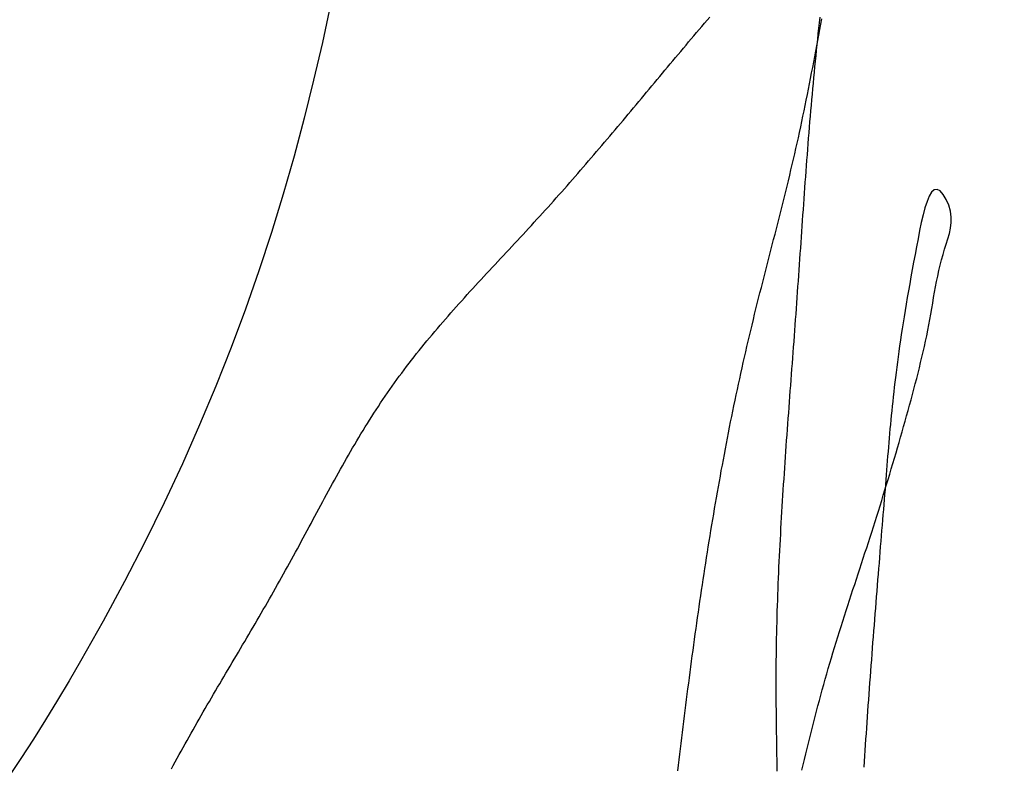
# Model space of a CAD drawing. Header units: millimetres. Extents: x 523431 to 527346, y -48565 to -47721.
# Tile 125 of 217: x 525746.85 to 525749.38, y -48541.67 to -48539.76. Entities that reach past the tile are written whole.
import ezdxf

# ---------------------------------------------------------------- set-up
doc = ezdxf.new("R2010")
doc.units = ezdxf.units.MM

# ---------------------------------------------------------------- blocks, each defined once
blk = doc.blocks.new('A$C0BD840A7')
at = {"color": 5, "start_tangent": (0.355599, 0.934638), "end_tangent": (0, -1)}
blk.add_spline([(4.6109, 9.5897), (3.9309, 10.3285), (3.4819, 9.5712), (2.3569, 2.7773), (1.0659, 1.7115), (-0.0007, 2.7212), (1.7395, 3.9553), (2.1043, 3.0016)], degree=3, dxfattribs=at)

msp = doc.modelspace()

# ---------------------------------------------------------------- linework, layer by layer
at = {"color": 174}
for p, q in [((525748.6198, -48539.7566), (525748.6267, -48539.7486)), ((525748.909, -48539.749), (525748.9075, -48539.7631)), ((525748.5994, -48539.7806), (525748.6062, -48539.7726)), ((525748.6062, -48539.7726), (525748.613, -48539.7646)), ((525748.613, -48539.7646), (525748.6198, -48539.7566)), ((525748.906, -48539.7773), (525748.9045, -48539.7914)), ((525748.9075, -48539.7631), (525748.906, -48539.7773)), ((525748.9091, -48539.7809), (525748.9116, -48539.767)), ((525748.9116, -48539.767), (525748.9142, -48539.753)), ((525748.579, -48539.8046), (525748.5858, -48539.7966)), ((525748.5858, -48539.7966), (525748.5926, -48539.7886)), ((525748.5926, -48539.7886), (525748.5994, -48539.7806)), ((525748.9045, -48539.7914), (525748.903, -48539.8056)), ((525748.9039, -48539.8088), (525748.9065, -48539.7948)), ((525748.9065, -48539.7948), (525748.9091, -48539.7809)), ((525748.552, -48539.8368), (525748.5587, -48539.8287)), ((525748.5587, -48539.8287), (525748.5655, -48539.8207)), ((525748.5655, -48539.8207), (525748.5723, -48539.8127)), ((525748.5723, -48539.8127), (525748.579, -48539.8046)), ((525748.8987, -48539.8366), (525748.9013, -48539.8227)), ((525748.9015, -48539.8197), (525748.9001, -48539.8339)), ((525748.9013, -48539.8227), (525748.9039, -48539.8088)), ((525748.903, -48539.8056), (525748.9015, -48539.8197)), ((525748.5317, -48539.8609), (525748.5385, -48539.8529)), ((525748.5385, -48539.8529), (525748.5452, -48539.8448)), ((525748.5452, -48539.8448), (525748.552, -48539.8368)), ((525748.8935, -48539.8644), (525748.8961, -48539.8505)), ((525748.8961, -48539.8505), (525748.8987, -48539.8366)), ((525748.8986, -48539.848), (525748.8972, -48539.8621)), ((525748.9001, -48539.8339), (525748.8986, -48539.848)), ((525748.5115, -48539.8851), (525748.5182, -48539.877)), ((525748.5182, -48539.877), (525748.525, -48539.869)), ((525748.525, -48539.869), (525748.5317, -48539.8609)), ((525748.8882, -48539.8923), (525748.8909, -48539.8784)), ((525748.8909, -48539.8784), (525748.8935, -48539.8644)), ((525748.8958, -48539.8763), (525748.8945, -48539.8904)), ((525748.8972, -48539.8621), (525748.8958, -48539.8763)), ((525748.4913, -48539.9093), (525748.498, -48539.9012)), ((525748.498, -48539.9012), (525748.5048, -48539.8932)), ((525748.5048, -48539.8932), (525748.5115, -48539.8851)), ((525748.8855, -48539.9062), (525748.8882, -48539.8923)), ((525748.8931, -48539.9046), (525748.8918, -48539.9187)), ((525748.8945, -48539.8904), (525748.8931, -48539.9046)), ((525748.4711, -48539.9335), (525748.4779, -48539.9254)), ((525748.4779, -48539.9254), (525748.4846, -48539.9174)), ((525748.4846, -48539.9174), (525748.4913, -48539.9093)), ((525748.8801, -48539.934), (525748.8828, -48539.9201)), ((525748.8828, -48539.9201), (525748.8855, -48539.9062)), ((525748.8918, -48539.9187), (525748.8905, -48539.9328)), ((525748.4509, -48539.9577), (525748.4577, -48539.9496)), ((525748.4577, -48539.9496), (525748.4644, -48539.9416)), ((525748.4644, -48539.9416), (525748.4711, -48539.9335)), ((525748.8745, -48539.9618), (525748.8773, -48539.9479)), ((525748.8773, -48539.9479), (525748.8801, -48539.934)), ((525748.8892, -48539.947), (525748.888, -48539.9611)), ((525748.8905, -48539.9328), (525748.8892, -48539.947)), ((525748.4307, -48539.9819), (525748.4375, -48539.9738)), ((525748.4375, -48539.9738), (525748.4442, -48539.9658)), ((525748.4442, -48539.9658), (525748.4509, -48539.9577)), ((525748.8689, -48539.9895), (525748.8717, -48539.9756)), ((525748.8717, -48539.9756), (525748.8745, -48539.9618)), ((525748.8867, -48539.9752), (525748.8855, -48539.9893)), ((525748.888, -48539.9611), (525748.8867, -48539.9752)), ((525748.4105, -48540.0061), (525748.4172, -48539.998)), ((525748.4172, -48539.998), (525748.424, -48539.99)), ((525748.424, -48539.99), (525748.4307, -48539.9819)), ((525748.8631, -48540.0172), (525748.866, -48540.0034)), ((525748.866, -48540.0034), (525748.8689, -48539.9895)), ((525748.8843, -48540.0035), (525748.8831, -48540.0176)), ((525748.8855, -48539.9893), (525748.8843, -48540.0035)), ((525748.3834, -48540.0383), (525748.3902, -48540.0302)), ((525748.3902, -48540.0302), (525748.397, -48540.0222)), ((525748.397, -48540.0222), (525748.4037, -48540.0141)), ((525748.4037, -48540.0141), (525748.4105, -48540.0061)), ((525748.8572, -48540.0449), (525748.8601, -48540.0311)), ((525748.8601, -48540.0311), (525748.8631, -48540.0172)), ((525748.8831, -48540.0176), (525748.882, -48540.0317)), ((525748.3631, -48540.0624), (525748.3699, -48540.0544)), ((525748.3699, -48540.0544), (525748.3767, -48540.0463)), ((525748.3767, -48540.0463), (525748.3834, -48540.0383)), ((525748.8541, -48540.0587), (525748.8572, -48540.0449)), ((525748.8808, -48540.0459), (525748.8797, -48540.06)), ((525748.882, -48540.0317), (525748.8808, -48540.0459)), ((525748.3427, -48540.0864), (525748.3495, -48540.0784)), ((525748.3495, -48540.0784), (525748.3563, -48540.0704)), ((525748.3563, -48540.0704), (525748.3631, -48540.0624)), ((525748.848, -48540.0864), (525748.8511, -48540.0726)), ((525748.8511, -48540.0726), (525748.8541, -48540.0587)), ((525748.8786, -48540.0741), (525748.8775, -48540.0882)), ((525748.8797, -48540.06), (525748.8786, -48540.0741)), ((525748.3222, -48540.1104), (525748.329, -48540.1024)), ((525748.329, -48540.1024), (525748.3359, -48540.0944)), ((525748.3359, -48540.0944), (525748.3427, -48540.0864)), ((525748.8416, -48540.114), (525748.8448, -48540.1002)), ((525748.8448, -48540.1002), (525748.848, -48540.0864)), ((525748.8764, -48540.1023), (525748.8753, -48540.1165)), ((525748.8775, -48540.0882), (525748.8764, -48540.1023)), ((525748.3016, -48540.1344), (525748.3085, -48540.1264)), ((525748.3085, -48540.1264), (525748.3153, -48540.1184)), ((525748.3153, -48540.1184), (525748.3222, -48540.1104)), ((525748.8351, -48540.1415), (525748.8384, -48540.1277)), ((525748.8384, -48540.1277), (525748.8416, -48540.114)), ((525748.8742, -48540.1306), (525748.8732, -48540.1447)), ((525748.8753, -48540.1165), (525748.8742, -48540.1306)), ((525748.2809, -48540.1582), (525748.2878, -48540.1503)), ((525748.2878, -48540.1503), (525748.2947, -48540.1423)), ((525748.2947, -48540.1423), (525748.3016, -48540.1344)), ((525748.8285, -48540.1691), (525748.8318, -48540.1553)), ((525748.8318, -48540.1553), (525748.8351, -48540.1415)), ((525748.8732, -48540.1447), (525748.8721, -48540.1588)), ((525748.2531, -48540.1899), (525748.2601, -48540.182)), ((525748.2601, -48540.182), (525748.267, -48540.1741)), ((525748.267, -48540.1741), (525748.274, -48540.1662)), ((525748.274, -48540.1662), (525748.2809, -48540.1582)), ((525748.8218, -48540.1966), (525748.8252, -48540.1828)), ((525748.8252, -48540.1828), (525748.8285, -48540.1691)), ((525748.8711, -48540.1729), (525748.8701, -48540.187)), ((525748.8721, -48540.1588), (525748.8711, -48540.1729)), ((525748.2321, -48540.2135), (525748.2391, -48540.2057)), ((525748.2391, -48540.2057), (525748.2461, -48540.1978)), ((525748.2461, -48540.1978), (525748.2531, -48540.1899)), ((525748.8184, -48540.2103), (525748.8218, -48540.1966)), ((525748.8691, -48540.2012), (525748.8681, -48540.2153)), ((525748.8701, -48540.187), (525748.8691, -48540.2012)), ((525749.1964, -48540.1988), (525749.1903, -48540.2088)), ((525749.2031, -48540.1928), (525749.1964, -48540.1988)), ((525749.2103, -48540.1915), (525749.2031, -48540.1928)), ((525749.2181, -48540.1954), (525749.2103, -48540.1915)), ((525749.2262, -48540.2046), (525749.2181, -48540.1954)), ((525749.234, -48540.2174), (525749.2262, -48540.2046)), ((525748.211, -48540.2371), (525748.218, -48540.2292)), ((525748.218, -48540.2292), (525748.2251, -48540.2214)), ((525748.2251, -48540.2214), (525748.2321, -48540.2135)), ((525748.8115, -48540.2378), (525748.815, -48540.2241)), ((525748.815, -48540.2241), (525748.8184, -48540.2103)), ((525748.8671, -48540.2294), (525748.8661, -48540.2435)), ((525748.8681, -48540.2153), (525748.8671, -48540.2294)), ((525749.1846, -48540.2222), (525749.1794, -48540.2384)), ((525749.1903, -48540.2088), (525749.1846, -48540.2222)), ((525749.2405, -48540.2322), (525749.234, -48540.2174)), ((525749.2449, -48540.2475), (525749.2405, -48540.2322)), ((525748.1897, -48540.2605), (525748.1968, -48540.2527)), ((525748.1968, -48540.2527), (525748.2039, -48540.2449)), ((525748.2039, -48540.2449), (525748.211, -48540.2371)), ((525748.8046, -48540.2653), (525748.8081, -48540.2515)), ((525748.8081, -48540.2515), (525748.8115, -48540.2378)), ((525748.8651, -48540.2576), (525748.8641, -48540.2717)), ((525748.8661, -48540.2435), (525748.8651, -48540.2576)), ((525749.1745, -48540.2568), (525749.1699, -48540.2766)), ((525749.1794, -48540.2384), (525749.1745, -48540.2568)), ((525749.2469, -48540.2624), (525749.2449, -48540.2475)), ((525748.1611, -48540.2916), (525748.1683, -48540.2838)), ((525748.1683, -48540.2838), (525748.1754, -48540.276)), ((525748.1754, -48540.276), (525748.1826, -48540.2683)), ((525748.1826, -48540.2683), (525748.1897, -48540.2605)), ((525748.7976, -48540.2927), (525748.8011, -48540.279)), ((525748.8011, -48540.279), (525748.8046, -48540.2653)), ((525748.8641, -48540.2717), (525748.8631, -48540.2858)), ((525749.1699, -48540.2766), (525749.1656, -48540.2973)), ((525749.2452, -48540.2909), (525749.2469, -48540.2768)), ((525749.2469, -48540.2768), (525749.2469, -48540.2624)), ((525748.1396, -48540.3148), (525748.1468, -48540.3071)), ((525748.1468, -48540.3071), (525748.154, -48540.2993)), ((525748.154, -48540.2993), (525748.1611, -48540.2916)), ((525748.7906, -48540.3202), (525748.7941, -48540.3064)), ((525748.7941, -48540.3064), (525748.7976, -48540.2927)), ((525748.8621, -48540.3), (525748.8611, -48540.3141)), ((525748.8631, -48540.2858), (525748.8621, -48540.3)), ((525749.1656, -48540.2973), (525749.1615, -48540.3183)), ((525749.2384, -48540.3183), (525749.2422, -48540.3047)), ((525749.2422, -48540.3047), (525749.2452, -48540.2909)), ((525748.118, -48540.338), (525748.1252, -48540.3303)), ((525748.1252, -48540.3303), (525748.1324, -48540.3225)), ((525748.1324, -48540.3225), (525748.1396, -48540.3148)), ((525748.7836, -48540.3476), (525748.7871, -48540.3339)), ((525748.7871, -48540.3339), (525748.7906, -48540.3202)), ((525748.8602, -48540.3282), (525748.8592, -48540.3423)), ((525748.8611, -48540.3141), (525748.8602, -48540.3282)), ((525749.1615, -48540.3183), (525749.1576, -48540.3388)), ((525749.2298, -48540.3454), (525749.2341, -48540.3319)), ((525749.2341, -48540.3319), (525749.2384, -48540.3183)), ((525748.0964, -48540.3611), (525748.1036, -48540.3534)), ((525748.1036, -48540.3534), (525748.1108, -48540.3457)), ((525748.1108, -48540.3457), (525748.118, -48540.338)), ((525748.78, -48540.3613), (525748.7836, -48540.3476)), ((525748.8582, -48540.3564), (525748.8572, -48540.3705)), ((525748.8592, -48540.3423), (525748.8582, -48540.3564)), ((525749.1538, -48540.3589), (525749.1502, -48540.3785)), ((525749.1576, -48540.3388), (525749.1538, -48540.3589)), ((525749.2219, -48540.3726), (525749.2257, -48540.359)), ((525749.2257, -48540.359), (525749.2298, -48540.3454)), ((525748.0676, -48540.3921), (525748.0748, -48540.3843)), ((525748.0748, -48540.3843), (525748.082, -48540.3766)), ((525748.082, -48540.3766), (525748.0892, -48540.3689)), ((525748.0892, -48540.3689), (525748.0964, -48540.3611)), ((525748.773, -48540.3888), (525748.7765, -48540.375)), ((525748.7765, -48540.375), (525748.78, -48540.3613)), ((525748.8563, -48540.3846), (525748.8553, -48540.3987)), ((525748.8572, -48540.3705), (525748.8563, -48540.3846)), ((525749.1502, -48540.3785), (525749.1467, -48540.3975)), ((525749.2185, -48540.3863), (525749.2219, -48540.3726)), ((525748.0461, -48540.4153), (525748.0533, -48540.4075)), ((525748.0533, -48540.4075), (525748.0604, -48540.3998)), ((525748.0604, -48540.3998), (525748.0676, -48540.3921)), ((525748.766, -48540.4162), (525748.7695, -48540.4025)), ((525748.7695, -48540.4025), (525748.773, -48540.3888)), ((525748.8553, -48540.3987), (525748.8543, -48540.4128)), ((525749.1467, -48540.3975), (525749.1433, -48540.4161)), ((525749.2122, -48540.414), (525749.2152, -48540.4001)), ((525749.2152, -48540.4001), (525749.2185, -48540.3863)), ((525748.0247, -48540.4386), (525748.0318, -48540.4308)), ((525748.0318, -48540.4308), (525748.0389, -48540.423)), ((525748.0389, -48540.423), (525748.0461, -48540.4153)), ((525748.759, -48540.4437), (525748.7625, -48540.4299)), ((525748.7625, -48540.4299), (525748.766, -48540.4162)), ((525748.8533, -48540.427), (525748.8523, -48540.4411)), ((525748.8543, -48540.4128), (525748.8533, -48540.427)), ((525749.1401, -48540.4342), (525749.137, -48540.4519)), ((525749.1433, -48540.4161), (525749.1401, -48540.4342)), ((525749.2067, -48540.4417), (525749.2094, -48540.4278)), ((525749.2094, -48540.4278), (525749.2122, -48540.414)), ((525748.0034, -48540.4619), (525748.0105, -48540.4541)), ((525748.0105, -48540.4541), (525748.0176, -48540.4463)), ((525748.0176, -48540.4463), (525748.0247, -48540.4386)), ((525748.7521, -48540.4711), (525748.7555, -48540.4574)), ((525748.7555, -48540.4574), (525748.759, -48540.4437)), ((525748.8513, -48540.4552), (525748.8503, -48540.4693)), ((525748.8523, -48540.4411), (525748.8513, -48540.4552)), ((525749.137, -48540.4519), (525749.134, -48540.4692)), ((525749.2017, -48540.4696), (525749.2042, -48540.4557)), ((525749.2042, -48540.4557), (525749.2067, -48540.4417)), ((525747.9752, -48540.4933), (525747.9822, -48540.4854)), ((525747.9822, -48540.4854), (525747.9893, -48540.4776)), ((525747.9893, -48540.4776), (525747.9963, -48540.4697)), ((525747.9963, -48540.4697), (525748.0034, -48540.4619)), ((525748.7452, -48540.4986), (525748.7486, -48540.4849)), ((525748.7486, -48540.4849), (525748.7521, -48540.4711)), ((525748.8493, -48540.4834), (525748.8483, -48540.4975)), ((525748.8503, -48540.4693), (525748.8493, -48540.4834)), ((525749.1312, -48540.486), (525749.1284, -48540.5024)), ((525749.134, -48540.4692), (525749.1312, -48540.486)), ((525749.1968, -48540.4976), (525749.1992, -48540.4836)), ((525749.1992, -48540.4836), (525749.2017, -48540.4696)), ((525747.9543, -48540.5169), (525747.9613, -48540.509)), ((525747.9613, -48540.509), (525747.9682, -48540.5011)), ((525747.9682, -48540.5011), (525747.9752, -48540.4933)), ((525748.7418, -48540.5124), (525748.7452, -48540.4986)), ((525748.8473, -48540.5117), (525748.8463, -48540.5258)), ((525748.8483, -48540.4975), (525748.8473, -48540.5117)), ((525749.1284, -48540.5024), (525749.1258, -48540.5185)), ((525749.1919, -48540.5255), (525749.1944, -48540.5116)), ((525749.1944, -48540.5116), (525749.1968, -48540.4976)), ((525747.9337, -48540.5407), (525747.9405, -48540.5328)), ((525747.9405, -48540.5328), (525747.9474, -48540.5248)), ((525747.9474, -48540.5248), (525747.9543, -48540.5169)), ((525748.7351, -48540.5399), (525748.7385, -48540.5261)), ((525748.7385, -48540.5261), (525748.7418, -48540.5124)), ((525748.8463, -48540.5258), (525748.8452, -48540.5399)), ((525749.1233, -48540.5342), (525749.1209, -48540.5495)), ((525749.1258, -48540.5185), (525749.1233, -48540.5342)), ((525749.1893, -48540.5395), (525749.1919, -48540.5255)), ((525747.9133, -48540.5648), (525747.9201, -48540.5567)), ((525747.9201, -48540.5567), (525747.9269, -48540.5487)), ((525747.9269, -48540.5487), (525747.9337, -48540.5407)), ((525748.7285, -48540.5674), (525748.7318, -48540.5536)), ((525748.7318, -48540.5536), (525748.7351, -48540.5399)), ((525748.8442, -48540.554), (525748.8432, -48540.5681)), ((525748.8452, -48540.5399), (525748.8442, -48540.554)), ((525749.1209, -48540.5495), (525749.1186, -48540.5645)), ((525749.1838, -48540.5673), (525749.1866, -48540.5534)), ((525749.1866, -48540.5534), (525749.1893, -48540.5395)), ((525747.8932, -48540.589), (525747.8999, -48540.5809)), ((525747.8999, -48540.5809), (525747.9066, -48540.5728)), ((525747.9066, -48540.5728), (525747.9133, -48540.5648)), ((525748.7221, -48540.595), (525748.7253, -48540.5812)), ((525748.7253, -48540.5812), (525748.7285, -48540.5674)), ((525748.8421, -48540.5822), (525748.841, -48540.5964)), ((525748.8432, -48540.5681), (525748.8421, -48540.5822)), ((525749.1164, -48540.5792), (525749.1143, -48540.5936)), ((525749.1186, -48540.5645), (525749.1164, -48540.5792)), ((525749.1778, -48540.595), (525749.1808, -48540.5811)), ((525749.1808, -48540.5811), (525749.1838, -48540.5673)), ((525747.8735, -48540.6134), (525747.88, -48540.6053)), ((525747.88, -48540.6053), (525747.8866, -48540.5971)), ((525747.8866, -48540.5971), (525747.8932, -48540.589)), ((525748.7157, -48540.6226), (525748.7189, -48540.6088)), ((525748.7189, -48540.6088), (525748.7221, -48540.595)), ((525748.84, -48540.6105), (525748.8389, -48540.6246)), ((525748.841, -48540.5964), (525748.84, -48540.6105)), ((525749.1123, -48540.6077), (525749.1104, -48540.6215)), ((525749.1143, -48540.5936), (525749.1123, -48540.6077)), ((525749.1716, -48540.6226), (525749.1747, -48540.6088)), ((525749.1747, -48540.6088), (525749.1778, -48540.595)), ((525747.8477, -48540.6465), (525747.8541, -48540.6382)), ((525747.8541, -48540.6382), (525747.8605, -48540.6299)), ((525747.8605, -48540.6299), (525747.867, -48540.6217)), ((525747.867, -48540.6217), (525747.8735, -48540.6134)), ((525748.7095, -48540.6502), (525748.7126, -48540.6364)), ((525748.7126, -48540.6364), (525748.7157, -48540.6226)), ((525748.8389, -48540.6246), (525748.8379, -48540.6387)), ((525749.1086, -48540.6351), (525749.1068, -48540.6484)), ((525749.1104, -48540.6215), (525749.1086, -48540.6351)), ((525749.165, -48540.6501), (525749.1683, -48540.6364)), ((525749.1683, -48540.6364), (525749.1716, -48540.6226)), ((525747.8289, -48540.6716), (525747.8351, -48540.6632)), ((525747.8351, -48540.6632), (525747.8414, -48540.6548)), ((525747.8414, -48540.6548), (525747.8477, -48540.6465)), ((525748.7065, -48540.6641), (525748.7095, -48540.6502)), ((525748.8368, -48540.6529), (525748.8357, -48540.667)), ((525748.8379, -48540.6387), (525748.8368, -48540.6529)), ((525749.1051, -48540.6615), (525749.1035, -48540.6744)), ((525749.1068, -48540.6484), (525749.1051, -48540.6615)), ((525749.1615, -48540.6639), (525749.165, -48540.6501)), ((525747.8105, -48540.697), (525747.8166, -48540.6885)), ((525747.8166, -48540.6885), (525747.8227, -48540.68)), ((525747.8227, -48540.68), (525747.8289, -48540.6716)), ((525748.7004, -48540.6917), (525748.7034, -48540.6779)), ((525748.7034, -48540.6779), (525748.7065, -48540.6641)), ((525748.8347, -48540.6811), (525748.8336, -48540.6952)), ((525748.8357, -48540.667), (525748.8347, -48540.6811)), ((525749.102, -48540.6871), (525749.1005, -48540.6997)), ((525749.1035, -48540.6744), (525749.102, -48540.6871)), ((525749.1545, -48540.6913), (525749.1581, -48540.6776)), ((525749.1581, -48540.6776), (525749.1615, -48540.6639)), ((525747.7926, -48540.7228), (525747.7985, -48540.7142)), ((525747.7985, -48540.7142), (525747.8045, -48540.7056)), ((525747.8045, -48540.7056), (525747.8105, -48540.697)), ((525748.6945, -48540.7194), (525748.6975, -48540.7056)), ((525748.6975, -48540.7056), (525748.7004, -48540.6917)), ((525748.8326, -48540.7094), (525748.8315, -48540.7235)), ((525748.8336, -48540.6952), (525748.8326, -48540.7094)), ((525749.0991, -48540.712), (525749.0977, -48540.7242)), ((525749.1005, -48540.6997), (525749.0991, -48540.712)), ((525749.1473, -48540.7187), (525749.1509, -48540.705)), ((525749.1509, -48540.705), (525749.1545, -48540.6913)), ((525747.7809, -48540.7401), (525747.7867, -48540.7314)), ((525747.7867, -48540.7314), (525747.7926, -48540.7228)), ((525748.6887, -48540.7472), (525748.6916, -48540.7333)), ((525748.6916, -48540.7333), (525748.6945, -48540.7194)), ((525748.8305, -48540.7376), (525748.8294, -48540.7517)), ((525748.8315, -48540.7235), (525748.8305, -48540.7376)), ((525749.0964, -48540.7363), (525749.0952, -48540.7483)), ((525749.0977, -48540.7242), (525749.0964, -48540.7363)), ((525749.1399, -48540.7461), (525749.1436, -48540.7324)), ((525749.1436, -48540.7324), (525749.1473, -48540.7187)), ((525747.7637, -48540.7664), (525747.7694, -48540.7576)), ((525747.7694, -48540.7576), (525747.7751, -48540.7489)), ((525747.7751, -48540.7489), (525747.7809, -48540.7401)), ((525748.683, -48540.7749), (525748.6859, -48540.761)), ((525748.6859, -48540.761), (525748.6887, -48540.7472)), ((525748.8294, -48540.7517), (525748.8284, -48540.7659)), ((525749.094, -48540.7602), (525749.0928, -48540.772)), ((525749.0952, -48540.7483), (525749.094, -48540.7602)), ((525749.1323, -48540.7734), (525749.1361, -48540.7597)), ((525749.1361, -48540.7597), (525749.1399, -48540.7461)), ((525747.7469, -48540.793), (525747.7525, -48540.7841)), ((525747.7525, -48540.7841), (525747.7581, -48540.7752)), ((525747.7581, -48540.7752), (525747.7637, -48540.7664)), ((525748.6775, -48540.8027), (525748.6802, -48540.7888)), ((525748.6802, -48540.7888), (525748.683, -48540.7749)), ((525748.8273, -48540.78), (525748.8263, -48540.7941)), ((525748.8284, -48540.7659), (525748.8273, -48540.78)), ((525749.0917, -48540.7837), (525749.0906, -48540.7954)), ((525749.0928, -48540.772), (525749.0917, -48540.7837)), ((525749.1246, -48540.8006), (525749.1284, -48540.787)), ((525749.1284, -48540.787), (525749.1323, -48540.7734)), ((525747.7305, -48540.8198), (525747.7359, -48540.8108)), ((525747.7359, -48540.8108), (525747.7414, -48540.8019)), ((525747.7414, -48540.8019), (525747.7469, -48540.793)), ((525748.6747, -48540.8166), (525748.6775, -48540.8027)), ((525748.8252, -48540.8083), (525748.8242, -48540.8224)), ((525748.8263, -48540.7941), (525748.8252, -48540.8083)), ((525749.0895, -48540.807), (525749.0885, -48540.8186)), ((525749.0906, -48540.7954), (525749.0895, -48540.807)), ((525749.1168, -48540.8279), (525749.1207, -48540.8143)), ((525749.1207, -48540.8143), (525749.1246, -48540.8006)), ((525747.7144, -48540.8468), (525747.7197, -48540.8378)), ((525747.7197, -48540.8378), (525747.7251, -48540.8288)), ((525747.7251, -48540.8288), (525747.7305, -48540.8198)), ((525748.6693, -48540.8444), (525748.672, -48540.8305)), ((525748.672, -48540.8305), (525748.6747, -48540.8166)), ((525748.8232, -48540.8365), (525748.8222, -48540.8506)), ((525748.8242, -48540.8224), (525748.8232, -48540.8365)), ((525749.0875, -48540.8303), (525749.0865, -48540.8419)), ((525749.0885, -48540.8186), (525749.0875, -48540.8303)), ((525749.1129, -48540.8415), (525749.1168, -48540.8279)), ((525747.6985, -48540.874), (525747.7037, -48540.8649)), ((525747.7037, -48540.8649), (525747.709, -48540.8559)), ((525747.709, -48540.8559), (525747.7144, -48540.8468)), ((525748.664, -48540.8722), (525748.6666, -48540.8583)), ((525748.6666, -48540.8583), (525748.6693, -48540.8444)), ((525748.8212, -48540.8648), (525748.8202, -48540.8789)), ((525748.8222, -48540.8506), (525748.8212, -48540.8648)), ((525749.0845, -48540.8653), (525749.0835, -48540.877)), ((525749.0855, -48540.8536), (525749.0845, -48540.8653)), ((525749.0865, -48540.8419), (525749.0855, -48540.8536)), ((525749.105, -48540.8687), (525749.1089, -48540.8551)), ((525749.1089, -48540.8551), (525749.1129, -48540.8415)), ((525747.688, -48540.8923), (525747.6933, -48540.8832)), ((525747.6933, -48540.8832), (525747.6985, -48540.874)), ((525748.6588, -48540.9001), (525748.6614, -48540.8861)), ((525748.6614, -48540.8861), (525748.664, -48540.8722)), ((525748.8202, -48540.8789), (525748.8192, -48540.8931)), ((525749.0826, -48540.8889), (525749.0816, -48540.9008)), ((525749.0835, -48540.877), (525749.0826, -48540.8889)), ((525749.097, -48540.8959), (525749.101, -48540.8823)), ((525749.101, -48540.8823), (525749.105, -48540.8687)), ((525747.6726, -48540.9198), (525747.6777, -48540.9106)), ((525747.6777, -48540.9106), (525747.6829, -48540.9014)), ((525747.6829, -48540.9014), (525747.688, -48540.8923)), ((525748.6537, -48540.9279), (525748.6562, -48540.914)), ((525748.6562, -48540.914), (525748.6588, -48540.9001)), ((525748.8183, -48540.9072), (525748.8173, -48540.9213)), ((525748.8192, -48540.8931), (525748.8183, -48540.9072)), ((525749.0807, -48540.9128), (525749.0797, -48540.925)), ((525749.0816, -48540.9008), (525749.0807, -48540.9128)), ((525749.0889, -48540.923), (525749.0929, -48540.9094)), ((525749.0929, -48540.9094), (525749.097, -48540.8959)), ((525747.6573, -48540.9474), (525747.6624, -48540.9382)), ((525747.6624, -48540.9382), (525747.6675, -48540.929)), ((525747.6675, -48540.929), (525747.6726, -48540.9198)), ((525748.6487, -48540.9558), (525748.6512, -48540.9419)), ((525748.6512, -48540.9419), (525748.6537, -48540.9279)), ((525748.8164, -48540.9355), (525748.8154, -48540.9496)), ((525748.8173, -48540.9213), (525748.8164, -48540.9355)), ((525749.0787, -48540.9373), (525749.0777, -48540.9497)), ((525749.0797, -48540.925), (525749.0787, -48540.9373)), ((525749.0807, -48540.9501), (525749.0848, -48540.9366)), ((525749.0848, -48540.9366), (525749.0889, -48540.923)), ((525747.6421, -48540.9752), (525747.6471, -48540.9659)), ((525747.6471, -48540.9659), (525747.6522, -48540.9567)), ((525747.6522, -48540.9567), (525747.6573, -48540.9474)), ((525748.6462, -48540.9698), (525748.6487, -48540.9558)), ((525748.8145, -48540.9637), (525748.8136, -48540.9779)), ((525748.8154, -48540.9496), (525748.8145, -48540.9637)), ((525749.0724, -48540.9772), (525749.0766, -48540.9637)), ((525749.0767, -48540.9623), (525749.0756, -48540.9751)), ((525749.0766, -48540.9637), (525749.0807, -48540.9501)), ((525749.0777, -48540.9497), (525749.0767, -48540.9623)), ((525747.6321, -48540.9937), (525747.6371, -48540.9844)), ((525747.6371, -48540.9844), (525747.6421, -48540.9752)), ((525748.6414, -48540.9977), (525748.6438, -48540.9837)), ((525748.6438, -48540.9837), (525748.6462, -48540.9698)), ((525748.8127, -48540.992), (525748.8119, -48541.0062)), ((525748.8136, -48540.9779), (525748.8127, -48540.992)), ((525749.064, -48541.0043), (525749.0682, -48540.9907)), ((525749.0682, -48540.9907), (525749.0724, -48540.9772)), ((525749.0746, -48540.9879), (525749.0735, -48541.001)), ((525749.0756, -48540.9751), (525749.0746, -48540.9879)), ((525747.617, -48541.0216), (525747.622, -48541.0123)), ((525747.622, -48541.0123), (525747.627, -48541.003)), ((525747.627, -48541.003), (525747.6321, -48540.9937)), ((525748.6366, -48541.0256), (525748.639, -48541.0116)), ((525748.639, -48541.0116), (525748.6414, -48540.9977)), ((525748.8119, -48541.0062), (525748.811, -48541.0203)), ((525749.0556, -48541.0313), (525749.0598, -48541.0178)), ((525749.0598, -48541.0178), (525749.064, -48541.0043)), ((525749.0725, -48541.0141), (525749.0714, -48541.0274)), ((525749.0735, -48541.001), (525749.0725, -48541.0141)), ((525747.6021, -48541.0495), (525747.607, -48541.0402)), ((525747.607, -48541.0402), (525747.612, -48541.0309)), ((525747.612, -48541.0309), (525747.617, -48541.0216)), ((525748.6319, -48541.0536), (525748.6343, -48541.0396)), ((525748.6343, -48541.0396), (525748.6366, -48541.0256)), ((525748.8102, -48541.0344), (525748.8094, -48541.0486)), ((525748.811, -48541.0203), (525748.8102, -48541.0344)), ((525749.0513, -48541.0448), (525749.0556, -48541.0313)), ((525749.0703, -48541.0408), (525749.0692, -48541.0543)), ((525749.0714, -48541.0274), (525749.0703, -48541.0408)), ((525747.5871, -48541.0774), (525747.5921, -48541.0681)), ((525747.5921, -48541.0681), (525747.5971, -48541.0588)), ((525747.5971, -48541.0588), (525747.6021, -48541.0495)), ((525748.6273, -48541.0815), (525748.6296, -48541.0675)), ((525748.6296, -48541.0675), (525748.6319, -48541.0536)), ((525748.8086, -48541.0627), (525748.8078, -48541.0769)), ((525748.8094, -48541.0486), (525748.8086, -48541.0627)), ((525749.0427, -48541.0718), (525749.047, -48541.0583)), ((525749.047, -48541.0583), (525749.0513, -48541.0448)), ((525749.0681, -48541.0679), (525749.067, -48541.0816)), ((525749.0692, -48541.0543), (525749.0681, -48541.0679)), ((525747.5771, -48541.096), (525747.5821, -48541.0867)), ((525747.5821, -48541.0867), (525747.5871, -48541.0774)), ((525748.6251, -48541.0955), (525748.6273, -48541.0815)), ((525748.807, -48541.091), (525748.8063, -48541.1052)), ((525748.8078, -48541.0769), (525748.807, -48541.091)), ((525749.034, -48541.0987), (525749.0383, -48541.0852)), ((525749.0383, -48541.0852), (525749.0427, -48541.0718)), ((525749.067, -48541.0816), (525749.0658, -48541.0954)), ((525747.562, -48541.1239), (525747.5671, -48541.1146)), ((525747.5671, -48541.1146), (525747.5721, -48541.1053)), ((525747.5721, -48541.1053), (525747.5771, -48541.096)), ((525748.6206, -48541.1235), (525748.6228, -48541.1095)), ((525748.6228, -48541.1095), (525748.6251, -48541.0955)), ((525748.8063, -48541.1052), (525748.8055, -48541.1193)), ((525749.0252, -48541.1256), (525749.0296, -48541.1122)), ((525749.0296, -48541.1122), (525749.034, -48541.0987)), ((525749.0647, -48541.1093), (525749.0636, -48541.1233)), ((525749.0658, -48541.0954), (525749.0647, -48541.1093)), ((525747.5469, -48541.1517), (525747.552, -48541.1424)), ((525747.552, -48541.1424), (525747.557, -48541.1331)), ((525747.557, -48541.1331), (525747.562, -48541.1239)), ((525748.6162, -48541.1515), (525748.6184, -48541.1375)), ((525748.6184, -48541.1375), (525748.6206, -48541.1235)), ((525748.8048, -48541.1335), (525748.8042, -48541.1476)), ((525748.8055, -48541.1193), (525748.8048, -48541.1335)), ((525749.0164, -48541.1526), (525749.0208, -48541.1391)), ((525749.0208, -48541.1391), (525749.0252, -48541.1256)), ((525749.0624, -48541.1374), (525749.0613, -48541.1516)), ((525749.0636, -48541.1233), (525749.0624, -48541.1374)), ((525747.5367, -48541.1702), (525747.5418, -48541.1609)), ((525747.5418, -48541.1609), (525747.5469, -48541.1517)), ((525748.6119, -48541.1795), (525748.614, -48541.1655)), ((525748.614, -48541.1655), (525748.6162, -48541.1515)), ((525748.8035, -48541.1618), (525748.8029, -48541.1759)), ((525748.8042, -48541.1476), (525748.8035, -48541.1618)), ((525749.0076, -48541.1795), (525749.012, -48541.166)), ((525749.012, -48541.166), (525749.0164, -48541.1526)), ((525749.0601, -48541.1658), (525749.0589, -48541.1801)), ((525749.0613, -48541.1516), (525749.0601, -48541.1658)), ((525747.5213, -48541.1978), (525747.5265, -48541.1886)), ((525747.5265, -48541.1886), (525747.5316, -48541.1794)), ((525747.5316, -48541.1794), (525747.5367, -48541.1702)), ((525748.6076, -48541.2075), (525748.6097, -48541.1935)), ((525748.6097, -48541.1935), (525748.6119, -48541.1795)), ((525748.8023, -48541.1901), (525748.8017, -48541.2042)), ((525748.8029, -48541.1759), (525748.8023, -48541.1901)), ((525748.9988, -48541.2064), (525749.0032, -48541.1929)), ((525749.0032, -48541.1929), (525749.0076, -48541.1795)), ((525749.0578, -48541.1945), (525749.0566, -48541.209)), ((525749.0589, -48541.1801), (525749.0578, -48541.1945)), ((525747.5058, -48541.2254), (525747.511, -48541.2162)), ((525747.511, -48541.2162), (525747.5162, -48541.207)), ((525747.5162, -48541.207), (525747.5213, -48541.1978)), ((525748.6055, -48541.2216), (525748.6076, -48541.2075)), ((525748.8011, -48541.2184), (525748.8006, -48541.2325)), ((525748.8017, -48541.2042), (525748.8011, -48541.2184)), ((525748.99, -48541.2333), (525748.9944, -48541.2198)), ((525748.9944, -48541.2198), (525748.9988, -48541.2064)), ((525749.0566, -48541.209), (525749.0554, -48541.2235)), ((525747.4901, -48541.2528), (525747.4953, -48541.2437)), ((525747.4953, -48541.2437), (525747.5006, -48541.2345)), ((525747.5006, -48541.2345), (525747.5058, -48541.2254)), ((525748.6014, -48541.2496), (525748.6035, -48541.2356)), ((525748.6035, -48541.2356), (525748.6055, -48541.2216)), ((525748.8006, -48541.2325), (525748.8001, -48541.2467)), ((525748.9856, -48541.2468), (525748.99, -48541.2333)), ((525749.0543, -48541.238), (525749.0531, -48541.2526)), ((525749.0554, -48541.2235), (525749.0543, -48541.238)), ((525747.4796, -48541.2711), (525747.4848, -48541.262)), ((525747.4848, -48541.262), (525747.4901, -48541.2528)), ((525748.5973, -48541.2777), (525748.5994, -48541.2636)), ((525748.5994, -48541.2636), (525748.6014, -48541.2496)), ((525748.7996, -48541.2608), (525748.7992, -48541.275)), ((525748.8001, -48541.2467), (525748.7996, -48541.2608)), ((525748.9769, -48541.2737), (525748.9813, -48541.2602)), ((525748.9813, -48541.2602), (525748.9856, -48541.2468)), ((525749.0519, -48541.2672), (525749.0508, -48541.2819)), ((525749.0531, -48541.2526), (525749.0519, -48541.2672)), ((525747.4637, -48541.2984), (525747.469, -48541.2893)), ((525747.469, -48541.2893), (525747.4743, -48541.2802)), ((525747.4743, -48541.2802), (525747.4796, -48541.2711)), ((525748.5933, -48541.3057), (525748.5953, -48541.2917)), ((525748.5953, -48541.2917), (525748.5973, -48541.2777)), ((525748.7988, -48541.2892), (525748.7984, -48541.3033)), ((525748.7992, -48541.275), (525748.7988, -48541.2892)), ((525748.9683, -48541.3007), (525748.9726, -48541.2872)), ((525748.9726, -48541.2872), (525748.9769, -48541.2737)), ((525749.0508, -48541.2819), (525749.0496, -48541.2966)), ((525747.4477, -48541.3257), (525747.4531, -48541.3166)), ((525747.4531, -48541.3166), (525747.4584, -48541.3075)), ((525747.4584, -48541.3075), (525747.4637, -48541.2984)), ((525748.5894, -48541.3338), (525748.5914, -48541.3198)), ((525748.5914, -48541.3198), (525748.5933, -48541.3057)), ((525748.798, -48541.3175), (525748.7977, -48541.3316)), ((525748.7984, -48541.3033), (525748.798, -48541.3175)), ((525748.9597, -48541.3277), (525748.964, -48541.3142)), ((525748.964, -48541.3142), (525748.9683, -48541.3007)), ((525749.0485, -48541.3113), (525749.0473, -48541.3261)), ((525749.0496, -48541.2966), (525749.0485, -48541.3113)), ((525747.4317, -48541.3529), (525747.4371, -48541.3439)), ((525747.4371, -48541.3439), (525747.4424, -48541.3348)), ((525747.4424, -48541.3348), (525747.4477, -48541.3257)), ((525748.5874, -48541.3478), (525748.5894, -48541.3338)), ((525748.7974, -48541.3458), (525748.7971, -48541.36)), ((525748.7977, -48541.3316), (525748.7974, -48541.3458)), ((525748.9513, -48541.3548), (525748.9555, -48541.3412)), ((525748.9555, -48541.3412), (525748.9597, -48541.3277)), ((525749.0462, -48541.3408), (525749.045, -48541.3556)), ((525749.0473, -48541.3261), (525749.0462, -48541.3408)), ((525747.4157, -48541.3801), (525747.421, -48541.3711)), ((525747.421, -48541.3711), (525747.4264, -48541.362)), ((525747.4264, -48541.362), (525747.4317, -48541.3529)), ((525748.5836, -48541.3759), (525748.5855, -48541.3619)), ((525748.5855, -48541.3619), (525748.5874, -48541.3478)), ((525748.7971, -48541.36), (525748.7969, -48541.3741)), ((525748.9431, -48541.3819), (525748.9472, -48541.3683)), ((525748.9472, -48541.3683), (525748.9513, -48541.3548)), ((525749.0439, -48541.3704), (525749.0427, -48541.3852)), ((525749.045, -48541.3556), (525749.0439, -48541.3704)), ((525747.405, -48541.3982), (525747.4103, -48541.3892)), ((525747.4103, -48541.3892), (525747.4157, -48541.3801)), ((525748.5798, -48541.404), (525748.5817, -48541.39)), ((525748.5817, -48541.39), (525748.5836, -48541.3759)), ((525748.7967, -48541.3883), (525748.7966, -48541.4025)), ((525748.7969, -48541.3741), (525748.7967, -48541.3883)), ((525748.935, -48541.409), (525748.939, -48541.3954)), ((525748.939, -48541.3954), (525748.9431, -48541.3819)), ((525749.0427, -48541.3852), (525749.0416, -48541.3999)), ((525747.3889, -48541.4254), (525747.3943, -48541.4164)), ((525747.3943, -48541.4164), (525747.3996, -48541.4073)), ((525747.3996, -48541.4073), (525747.405, -48541.3982)), ((525748.576, -48541.4321), (525748.5779, -48541.4181)), ((525748.5779, -48541.4181), (525748.5798, -48541.404)), ((525748.7964, -48541.4166), (525748.7963, -48541.4308)), ((525748.7966, -48541.4025), (525748.7964, -48541.4166)), ((525748.931, -48541.4226), (525748.935, -48541.409)), ((525749.0405, -48541.4147), (525749.0394, -48541.4295)), ((525749.0416, -48541.3999), (525749.0405, -48541.4147)), ((525747.3729, -48541.4526), (525747.3782, -48541.4435)), ((525747.3782, -48541.4435), (525747.3836, -48541.4345)), ((525747.3836, -48541.4345), (525747.3889, -48541.4254)), ((525748.5724, -48541.4602), (525748.5742, -48541.4462)), ((525748.5742, -48541.4462), (525748.576, -48541.4321)), ((525748.7963, -48541.4308), (525748.7963, -48541.445)), ((525748.7963, -48541.445), (525748.7963, -48541.4591)), ((525748.9231, -48541.4499), (525748.927, -48541.4362)), ((525748.927, -48541.4362), (525748.931, -48541.4226)), ((525749.0383, -48541.4442), (525749.0372, -48541.4589)), ((525749.0394, -48541.4295), (525749.0383, -48541.4442)), ((525747.3569, -48541.4797), (525747.3622, -48541.4707)), ((525747.3622, -48541.4707), (525747.3676, -48541.4616)), ((525747.3676, -48541.4616), (525747.3729, -48541.4526)), ((525748.5705, -48541.4743), (525748.5724, -48541.4602)), ((525748.7963, -48541.4591), (525748.7963, -48541.4733)), ((525748.9155, -48541.4772), (525748.9193, -48541.4635)), ((525748.9193, -48541.4635), (525748.9231, -48541.4499)), ((525749.0372, -48541.4589), (525749.0361, -48541.4736)), ((525747.341, -48541.5069), (525747.3463, -48541.4979)), ((525747.3463, -48541.4979), (525747.3516, -48541.4888)), ((525747.3516, -48541.4888), (525747.3569, -48541.4797)), ((525748.5669, -48541.5024), (525748.5687, -48541.4883)), ((525748.5687, -48541.4883), (525748.5705, -48541.4743)), ((525748.7963, -48541.4733), (525748.7964, -48541.4875)), ((525748.7964, -48541.4875), (525748.7965, -48541.5016)), ((525748.908, -48541.5045), (525748.9117, -48541.4908)), ((525748.9117, -48541.4908), (525748.9155, -48541.4772)), ((525749.0351, -48541.4882), (525749.034, -48541.5028)), ((525749.0361, -48541.4736), (525749.0351, -48541.4882)), ((525747.3304, -48541.5251), (525747.3357, -48541.516)), ((525747.3357, -48541.516), (525747.341, -48541.5069)), ((525748.5634, -48541.5305), (525748.5651, -48541.5164)), ((525748.5651, -48541.5164), (525748.5669, -48541.5024)), ((525748.7965, -48541.5016), (525748.7966, -48541.5158)), ((525748.7966, -48541.5158), (525748.7967, -48541.53)), ((525748.9007, -48541.532), (525748.9044, -48541.5182)), ((525748.9044, -48541.5182), (525748.908, -48541.5045)), ((525749.033, -48541.5174), (525749.0319, -48541.532)), ((525749.034, -48541.5028), (525749.033, -48541.5174)), ((525747.3147, -48541.5524), (525747.3199, -48541.5433)), ((525747.3199, -48541.5433), (525747.3252, -48541.5342)), ((525747.3252, -48541.5342), (525747.3304, -48541.5251)), ((525748.5598, -48541.5586), (525748.5616, -48541.5445)), ((525748.5616, -48541.5445), (525748.5634, -48541.5305)), ((525748.7967, -48541.53), (525748.7969, -48541.5442)), ((525748.7969, -48541.5442), (525748.7971, -48541.5583)), ((525748.8936, -48541.5594), (525748.8971, -48541.5457)), ((525748.8971, -48541.5457), (525748.9007, -48541.532)), ((525749.0309, -48541.5465), (525749.0299, -48541.561)), ((525749.0319, -48541.532), (525749.0309, -48541.5465)), ((525747.2991, -48541.5797), (525747.3043, -48541.5706)), ((525747.3043, -48541.5706), (525747.3095, -48541.5615)), ((525747.3095, -48541.5615), (525747.3147, -48541.5524)), ((525748.5564, -48541.5867), (525748.5581, -48541.5727)), ((525748.5581, -48541.5727), (525748.5598, -48541.5586)), ((525748.7971, -48541.5583), (525748.7973, -48541.5725)), ((525748.7973, -48541.5725), (525748.7975, -48541.5867)), ((525748.8866, -48541.587), (525748.8901, -48541.5732)), ((525748.8901, -48541.5732), (525748.8936, -48541.5594)), ((525749.0299, -48541.561), (525749.0289, -48541.5754)), ((525747.2836, -48541.6071), (525747.2888, -48541.5979)), ((525747.2888, -48541.5979), (525747.2939, -48541.5888)), ((525747.2939, -48541.5888), (525747.2991, -48541.5797)), ((525748.5547, -48541.6008), (525748.5564, -48541.5867)), ((525748.7975, -48541.5867), (525748.7977, -48541.6009)), ((525748.8832, -48541.6007), (525748.8866, -48541.587)), ((525749.028, -48541.5899), (525749.027, -48541.6043)), ((525749.0289, -48541.5754), (525749.028, -48541.5899)), ((525747.2734, -48541.6254), (525747.2785, -48541.6162)), ((525747.2785, -48541.6162), (525747.2836, -48541.6071)), ((525748.5513, -48541.6289), (525748.553, -48541.6148)), ((525748.553, -48541.6148), (525748.5547, -48541.6008)), ((525748.7977, -48541.6009), (525748.7979, -48541.615)), ((525748.7979, -48541.615), (525748.7981, -48541.6292)), ((525748.8765, -48541.6283), (525748.8798, -48541.6145)), ((525748.8798, -48541.6145), (525748.8832, -48541.6007)), ((525749.0261, -48541.6186), (525749.0251, -48541.633)), ((525749.027, -48541.6043), (525749.0261, -48541.6186)), ((525747.2583, -48541.6529), (525747.2633, -48541.6437)), ((525747.2633, -48541.6437), (525747.2684, -48541.6346)), ((525747.2684, -48541.6346), (525747.2734, -48541.6254)), ((525748.548, -48541.657), (525748.5496, -48541.643)), ((525748.5496, -48541.643), (525748.5513, -48541.6289)), ((525748.7981, -48541.6292), (525748.7983, -48541.6434)), ((525748.7983, -48541.6434), (525748.7985, -48541.6575)), ((525748.8699, -48541.6559), (525748.8731, -48541.6421)), ((525748.8731, -48541.6421), (525748.8765, -48541.6283)), ((525749.0242, -48541.6473), (525749.0233, -48541.6616)), ((525749.0251, -48541.633), (525749.0242, -48541.6473)), ((525747.2434, -48541.6806), (525747.2483, -48541.6714)), ((525747.2483, -48541.6714), (525747.2533, -48541.6621)), ((525747.2533, -48541.6621), (525747.2583, -48541.6529)), ((525748.5447, -48541.6852), (525748.5463, -48541.6711)), ((525748.5463, -48541.6711), (525748.548, -48541.657)), ((525748.7985, -48541.6575), (525748.7987, -48541.6717)), ((525748.7987, -48541.6717), (525748.7988, -48541.6859)), ((525748.8634, -48541.6836), (525748.8666, -48541.6698)), ((525748.8666, -48541.6698), (525748.8699, -48541.6559)), ((525749.0233, -48541.6616), (525749.0224, -48541.6759))]:
    msp.add_line(p, q, dxfattribs=at)

# ---------------------------------------------------------------- block references
msp.add_blockref('A$C0BD840A7', (525744.6533, -48544.1811))

doc.saveas('drawing.dxf')
